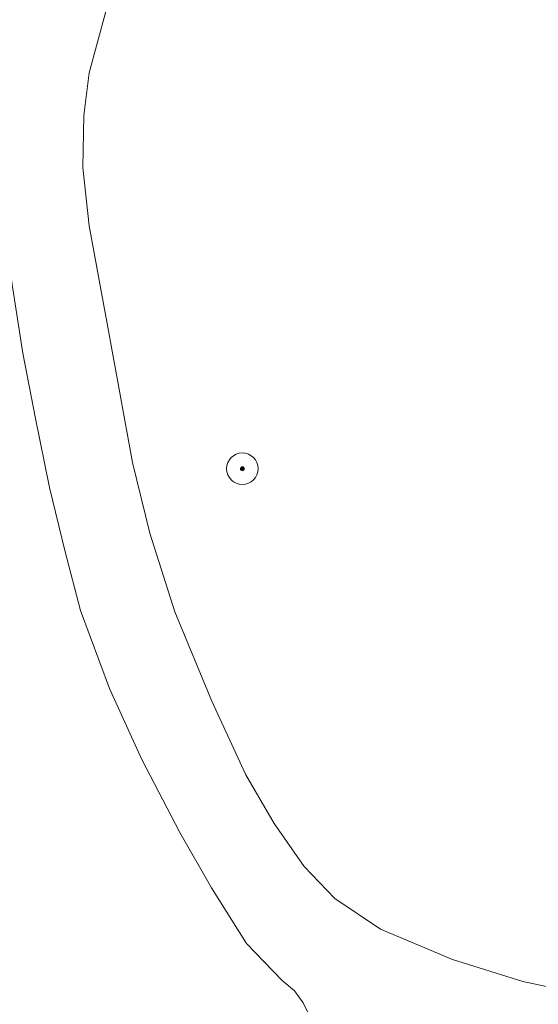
# Model space of a CAD drawing. Header units: metres. Extents: x 253395 to 254027, y 592765 to 593194.
# Tile 96 of 173: x 253530 to 253543, y 593118 to 593143. Entities that reach past the tile are written whole.
import ezdxf

# ---------------------------------------------------------------- set-up
doc = ezdxf.new("R2010")
doc.units = ezdxf.units.M
for name, color, linetype, lineweight in [('B-WE-GR-BOOM-S', 254, 'Continuous', 25), ('B-WE-OG-TERREIN_BEGROEID-GV', 254, 'Continuous', 18), ('B-WE-VH-HALFVERHARDING_SCHELP-GV', 254, 'Continuous', 18)]:
    doc.layers.add(name, color=color, linetype=linetype, lineweight=lineweight)
doc.styles.add('NLCS-ISO', font='txt')

# ---------------------------------------------------------------- blocks, each defined once
blk = doc.blocks.new('SGR-BOOM_GBKN-SO')
at = {"linetype": 'ByBlock', "lineweight": 18}
h = blk.add_hatch(color=0, dxfattribs=at)
h.dxf.hatch_style = 1
edge = h.paths.add_edge_path()
edge.add_arc((0, 0), 0.25, 0, 360)
at = {"color": 0, "linetype": 'ByBlock', "lineweight": 18}
for radius in [2, 0.25]:
    blk.add_circle((0, 0), radius, dxfattribs=at)
at = {"color": 0, "linetype": 'ByBlock', "lineweight": 18, "style": 'NLCS-ISO'}
blk.add_attdef('SOORT', (2.5, 0), '', height=1.5, dxfattribs=at)

msp = doc.modelspace()

# ---------------------------------------------------------------- linework, layer by layer
at = {"layer": 'B-WE-OG-TERREIN_BEGROEID-GV'}
for points in [[(253532.011, 593142.871), (253531.591, 593141.317), (253531.453, 593140.234), (253531.431, 593138.924), (253531.594, 593137.444), (253532.076, 593134.783), (253532.689, 593131.453), (253533.124, 593129.661), (253533.76, 593127.67), (253534.696, 593125.41), (253535.558, 593123.548), (253536.276, 593122.312), (253537.036, 593121.219), (253537.808, 593120.411), (253538.965, 593119.633), (253540.792, 593118.872), (253542.574, 593118.311), (253544.37, 593117.934)], [(253537.123, 593117.546), (253537.008, 593117.773), (253536.793, 593118.071), (253536.479, 593118.34), (253535.578, 593119.276), (253534.688, 593120.682), (253533.885, 593122.088), (253532.922, 593123.935), (253532.102, 593125.726), (253531.367, 593127.702), (253530.976, 593129.224), (253530.584, 593130.817), (253530.22, 593132.61), (253529.914, 593134.218), (253529.636, 593135.955)]]:
    msp.add_lwpolyline(points, dxfattribs=at)
at = {"layer": 'B-WE-VH-HALFVERHARDING_SCHELP-GV'}
for points in [[(253527.541, 593143.488), (253529.06, 593141.838), (253529.516, 593141.307), (253529.405, 593140.265), (253529.325, 593139.29), (253529.347, 593138.38), (253529.475, 593137.106), (253529.636, 593135.955), (253529.914, 593134.218), (253530.22, 593132.61), (253530.584, 593130.817), (253530.976, 593129.224), (253531.367, 593127.702), (253532.102, 593125.726), (253532.922, 593123.935), (253533.885, 593122.088), (253534.688, 593120.682), (253535.578, 593119.276), (253536.479, 593118.34), (253536.793, 593118.071), (253537.008, 593117.773), (253537.123, 593117.546)], [(253544.37, 593117.934), (253542.574, 593118.311), (253540.792, 593118.872), (253538.965, 593119.633), (253537.808, 593120.411), (253537.036, 593121.219), (253536.276, 593122.312), (253535.558, 593123.548), (253534.696, 593125.41), (253533.76, 593127.67), (253533.124, 593129.661), (253532.689, 593131.453), (253532.076, 593134.783), (253531.594, 593137.444), (253531.431, 593138.924), (253531.453, 593140.234), (253531.591, 593141.317), (253532.011, 593142.871)]]:
    msp.add_lwpolyline(points, dxfattribs=at)

# ---------------------------------------------------------------- block references
at = {"layer": 'B-WE-GR-BOOM-S', "xscale": 0.2, "yscale": 0.2, "zscale": 0.2}
msp.add_blockref('SGR-BOOM_GBKN-SO', (253535.472, 593131.293), dxfattribs=at)

doc.saveas('drawing.dxf')
